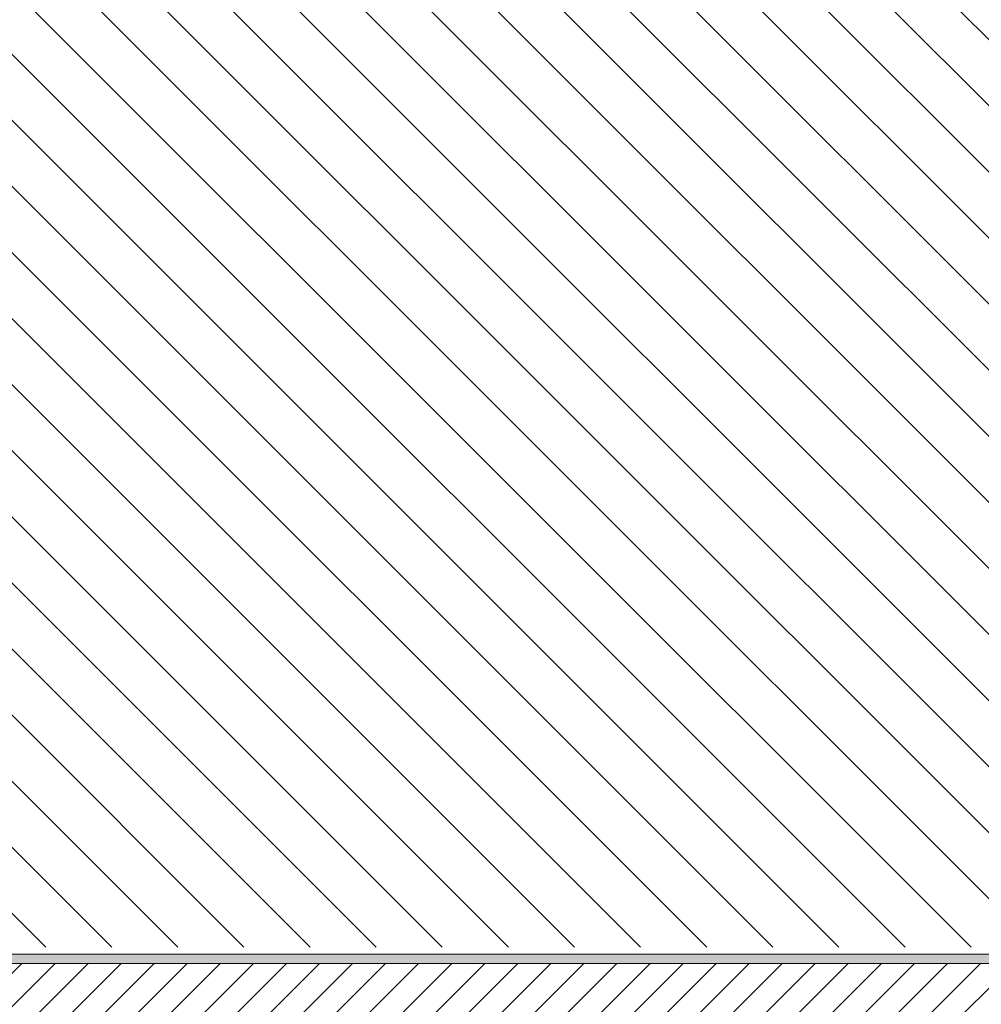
# Model space of a CAD drawing. Header units: millimetres. Extents: x 3311 to 117041, y -19950 to 21829.
# Tile 14 of 68: x 28094 to 31180, y 3469 to 6630. Entities that reach past the tile are written whole.
import ezdxf

# ---------------------------------------------------------------- set-up
doc = ezdxf.new("R2010")
doc.units = ezdxf.units.MM
doc.header["$MEASUREMENT"] = 0
doc.layers.add('01-STR_Dalles.ARCHI', color=7, linetype='Continuous')
doc.layers.add('06-REP _ DESSIN.ARCHI', color=7, linetype='Continuous')

# ---------------------------------------------------------------- blocks, each defined once
blk = doc.blocks.new('Élément de coupe_22_1')
at = {"layer": '01-STR_Dalles.ARCHI', "linetype": 'Continuous', "lineweight": 0, "true_color": 0xbebebe}
blk.add_hatch(color=9, dxfattribs=at).paths.add_polyline_path([(19358.9, 3610), (19358.9, 3600), (33251.3, 3600), (33251.3, 3630), (19479.1, 3630), (19479.1, 3610)])
at = {"layer": '01-STR_Dalles.ARCHI', "linetype": 'Continuous', "lineweight": 0, "true_color": 0x000000}
h = blk.add_hatch(dxfattribs=at)
h.set_pattern_fill('Hachure_simple_0001', color=18, style=0, pattern_type=2)
h.set_pattern_definition([(45, (0, 0), (-53.03301, 53.03301), [])])
h.paths.add_polyline_path([(19358.9, 3400), (19479.1, 3400), (19479.1, 3440), (22166.5, 3440), (22166.5, 3400), (33251.3, 3400), (33251.3, 3600), (19358.9, 3600)])
at = {"layer": '01-STR_Dalles.ARCHI', "color": 7, "linetype": 'Continuous', "lineweight": 5}
for p, q in [((33251.3, 3630), (19479.1, 3630)), ((33251.3, 3600), (19358.9, 3600))]:
    blk.add_line(p, q, dxfattribs=at)

msp = doc.modelspace()

# ---------------------------------------------------------------- hatches: boundary and pattern name
at = {"layer": '06-REP _ DESSIN.ARCHI', "linetype": 'Continuous', "lineweight": 5}
h = msp.add_hatch(dxfattribs=at)
h.set_pattern_fill('Diagonales_0001', color=252, style=0, pattern_type=2)
h.set_pattern_definition([(135, (42775.42, 5176.31), (106.066, 106.066), [])])
h.paths.add_polyline_path([(19479.126, 6700), (33247.481, 6700), (33247.481, 3652.621), (19479.126, 3652.621)])

# ---------------------------------------------------------------- block references
at = {"layer": '01-STR_Dalles.ARCHI', "lineweight": 0}
msp.add_blockref('Élément de coupe_22_1', (0, 0), dxfattribs=at)

doc.saveas('drawing.dxf')
